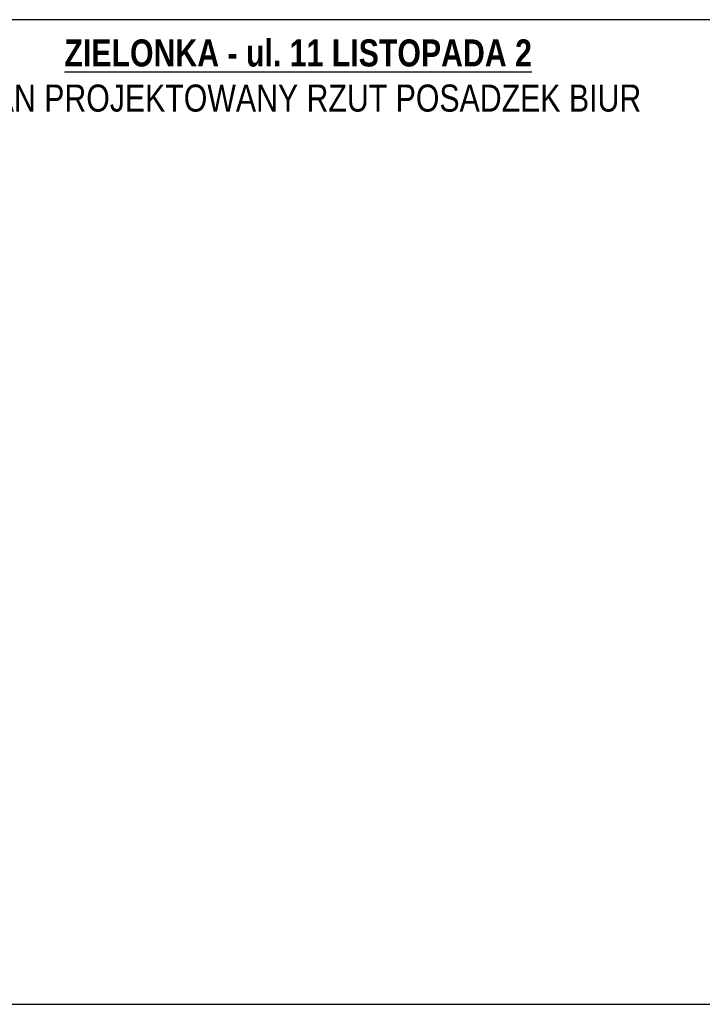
# Model space of a CAD drawing. Header units: millimetres. Extents: x 99331 to 130831, y -7610 to 25890.
# Tile 60 of 101: x 120691 to 126234, y 9390 to 17390. Entities that reach past the tile are written whole.
import ezdxf

# ---------------------------------------------------------------- set-up
doc = ezdxf.new("R2010")
doc.units = ezdxf.units.MM
doc.layers.add('_HSA_HATCH_WYPEŁNIENIA_PRZEGRÓD', color=205, linetype='Continuous')
doc.layers.add('_HSA_POMOC_GRAFICZNE', color=7, linetype='Continuous', plot=False)
doc.styles.add('ARIAL 08', font='Arial.ttf', dxfattribs={"width": 0.8})

msp = doc.modelspace()

# ---------------------------------------------------------------- hatches: boundary and pattern name
at = {"layer": '_HSA_HATCH_WYPEŁNIENIA_PRZEGRÓD'}
h = msp.add_hatch(dxfattribs=at)
h.set_pattern_fill('ANSI31', color=256, scale=2, style=0)
h.set_pattern_definition([(45, (56000, -8500), (-4.49012806, 4.49012806), [])])
h.paths.add_polyline_path([(128343.19, 12944.24), (128313.81, 12944.24), (128313.81, 12835.52), (128343.19, 12835.52)])
h.paths.add_polyline_path([(128313.81, 12906.25), (128263.81, 12906.25), (128263.81, 12870.53), (128313.81, 12870.53)])
h.paths.add_polyline_path([(128343.19, 12660.52), (128313.81, 12660.52), (128313.81, 12585.42), (128343.19, 12585.42)])
h.paths.add_polyline_path([(128343.19, 12410.42), (128313.81, 12410.42), (128313.81, 12249.35), (128343.19, 12249.35)])
h.paths.add_polyline_path([(128313.81, 12292.64), (128278.81, 12292.64), (128278.81, 12260.64), (128313.81, 12260.64)])
h.paths.add_polyline_path([(128343.19, 12139.35), (128313.81, 12139.35), (128313.81, 12097.92), (128343.19, 12097.92)])
h.paths.add_polyline_path([(128343.19, 11922.92), (128313.81, 11922.92), (128313.81, 11880.8), (128343.19, 11880.8)])
h.paths.add_polyline_path([(128313.81, 11705.8), (128278.81, 11705.8), (128278.81, 11672.8), (128313.81, 11672.8)])
h.paths.add_polyline_path([(120845.6, 16516.02), (125067.47, 16516.02), (125067.47, 17339.79), (120845.6, 17339.79)], flags=9)
h.paths.add_polyline_path([(126952.22, 11905.4), (127041.05, 11905.4), (127041.05, 11933.52), (126952.22, 11933.52)], flags=9)
h.paths.add_polyline_path([(128343.19, 13201.88), (128313.81, 13201.88), (128313.81, 13119.24), (128343.19, 13119.24)])

# ---------------------------------------------------------------- linework, layer by layer
at = {"layer": '_HSA_POMOC_GRAFICZNE'}
msp.add_lwpolyline([(115331.33, 9390.48), (130831.33, 9390.48), (130831.33, 17390.48), (115331.33, 17390.48)], close=True, dxfattribs=at)

# ---------------------------------------------------------------- texts
at = {"layer": '_HSA_POMOC_GRAFICZNE', "ltscale": 0.5, "insert": (119715.61, 17230.32), "char_height": 220, "width": 6473.0864, "attachment_point": 1, "style": 'ARIAL 08'}
msp.add_mtext('\\pxqc;{\\fArial|b1|i0|c238|p34;\\L\\C0;ZIELONKA - ul. 11 LISTOPADA 2\\P\\fArial|b0|i0|c238|p34;\\lSTAN PROJEKTOWANY RZUT POSADZEK BIUR}', dxfattribs=at)

doc.saveas('drawing.dxf')
